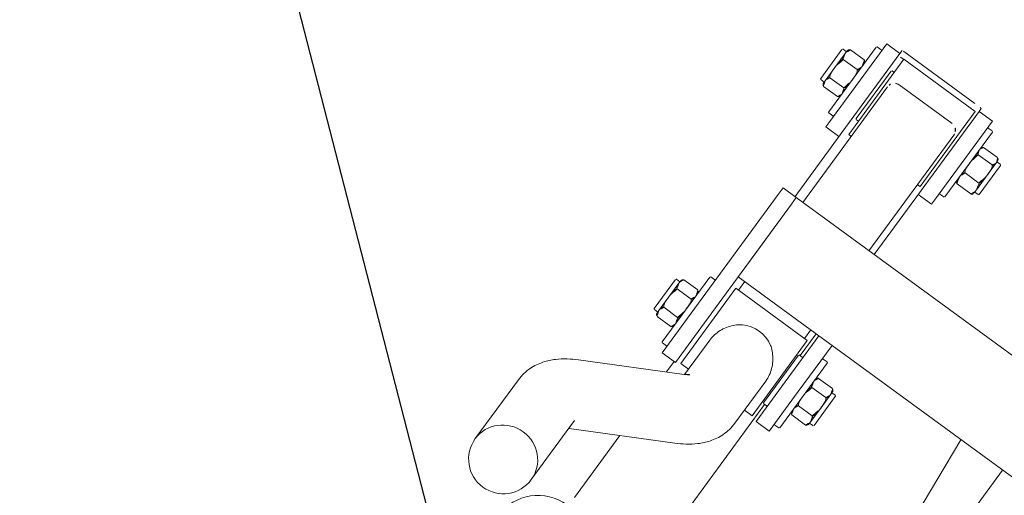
# Model space of a CAD drawing. Extents: x 5477758 to 5478338, y 5918296 to 5918502.
# Tile 29 of 138: x 5477899.483 to 5477900.086, y 5918354.789 to 5918355.08. Entities that reach past the tile are written whole.
import ezdxf

# ---------------------------------------------------------------- set-up
doc = ezdxf.new("R2010")
doc.units = 0
doc.linetypes.add('ACAD_ISO03W100', pattern=[30, 12, -18])
doc.layers.get('0').update_dxf_attribs({"linetype": 'CONTINUOUS', "lineweight": 13})
doc.layers.add('0_PROJEKTOWANE ZABAWKI', color=7, linetype='CONTINUOUS', lineweight=0)
doc.layers.add('0_WSPÓŁRZĘDNE_ODNOŚNIKI', color=6, linetype='CONTINUOUS', lineweight=15)
doc.styles.add('pktkecm$0$STANDARD', font='romans')
doc.dimstyles.new('pktkecm$0$ODNOŚNIKI', dxfattribs={"dimtxt": 17.5, "dimasz": 6, "dimexe": 7, "dimexo": 7, "dimgap": 7, "dimtad": 1, "dimtoh": 1, "dimdec": 0, "dimzin": 0, "dimdsep": 46, "dimtxsty": 'pktkecm$0$STANDARD', "dimblk": 'pktkecm$0$_Dot', "dimcen": 8, "dimdle": 7, "dimclrt": 2, "dimadec": 0, "dimazin": 0, "dimtfac": 1, "dimtdec": 0, "dimtofl": 0, "dimtmove": 0, "dimatfit": 3, "dimldrblk": 'pktkecm$0$_DotBlank', "dimfxl": 0, "dimtolj": 1, "dimtzin": 0, "dimarcsym": 0})

# ---------------------------------------------------------------- blocks, each defined once
blk = doc.blocks.new('zw$2AC3')
at = {"lineweight": 0}
for p, q in [((-162.7796500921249, -104.131016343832), (-162.7796502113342, -72.33101633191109)), ((-150.7070515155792, -91.23101624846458), (-162.7796502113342, -91.23101630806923)), ((-168.7796502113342, -111.2310163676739), (-168.7796499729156, -92.80421486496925)), ((-152.0659704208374, -93.35939744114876), (-162.7796502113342, -94.3715503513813)), ((-160.4296503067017, -102.4310164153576), (-160.4296501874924, -102.1810163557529)), ((-160.3796501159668, -102.1310164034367), (-158.1796499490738, -102.1310164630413)), ((-158.1296499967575, -102.4310164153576), (-158.1296499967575, -102.1810164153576)), ((-178.011917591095, -102.7566016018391), (-178.0119174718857, -103.8054310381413)), ((-177.7360881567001, -102.631016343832), (-177.8352909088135, -102.6310164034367)), ((-177.7852909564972, -102.6310162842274), (-177.7852909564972, -102.3810164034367)), ((-176.7719457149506, -102.631016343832), (-177.7360881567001, -102.631016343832)), ((-177.7352910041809, -102.3310163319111), (-175.5352907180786, -102.3310164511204)), ((-177.4602591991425, -102.7566016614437), (-177.4602588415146, -103.8054310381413)), ((-175.6711487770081, -102.6310162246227), (-176.7719457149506, -102.631016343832)), ((-176.0836324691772, -102.7566016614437), (-176.0836324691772, -103.8054309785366)), ((-175.435290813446, -102.631016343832), (-175.6711487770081, -102.6310162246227)), ((-175.4852910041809, -102.6310161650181), (-175.4852907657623, -102.3810164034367)), ((-175.2586644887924, -102.7566016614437), (-175.2586643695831, -103.8054310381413)), ((-160.6652908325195, -102.55660161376), (-160.6652908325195, -103.6054311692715)), ((-160.3188807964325, -102.4310163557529), (-160.4796502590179, -102.4310164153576)), ((-159.2796502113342, -102.4310164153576), (-160.3188807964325, -102.4310163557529)), ((-159.9724704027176, -102.5566016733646), (-159.9724705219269, -103.6054311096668)), ((-158.2404195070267, -102.4310164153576), (-159.2796502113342, -102.4310164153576)), ((-158.5868299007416, -102.5566015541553), (-158.586829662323, -103.6054310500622)), ((-158.0796500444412, -102.4310163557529), (-158.2404195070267, -102.4310164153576)), ((-157.8940094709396, -102.55660161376), (-157.8940095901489, -103.6054311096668)), ((-179.1352910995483, -104.2810163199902), (-179.1352910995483, -103.9810164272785)), ((-179.0852911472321, -103.9310164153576), (-174.185290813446, -103.9310163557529)), ((-174.1352910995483, -104.2810162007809), (-174.1352910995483, -103.9810164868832)), ((-161.7796499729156, -103.7810163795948), (-161.7796502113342, -104.0810162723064)), ((-161.7296502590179, -103.7310164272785), (-156.8296501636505, -103.7310164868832)), ((-156.7796500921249, -103.7810163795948), (-156.7796502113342, -104.0810163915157)), ((-179.6352907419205, -104.3310163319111), (-173.638279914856, -104.3310162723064)), ((-179.6352907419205, -104.3310163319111), (-179.6352907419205, -105.3310163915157)), ((-173.3258895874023, -104.3310163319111), (-173.638279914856, -104.3310162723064)), ((-173.3258895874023, -104.3310163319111), (-173.3253911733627, -104.3310163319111)), ((-173.3253911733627, -105.3310163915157), (-173.3253911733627, -104.3310163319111)), ((-159.2796502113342, -104.131016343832), (-162.7796500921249, -104.131016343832)), ((-162.7796500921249, -104.131016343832), (-162.7796500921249, -105.1310164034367)), ((-159.2796502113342, -104.131016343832), (-156.2796499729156, -104.131016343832)), ((-156.2796502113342, -105.1310164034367), (-156.2796499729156, -104.131016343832)), ((-162.7796502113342, -111.2310161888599), (-162.7796500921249, -105.1310164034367)), ((-162.7796500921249, -105.1310164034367), (-159.2796502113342, -105.131016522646)), ((-161.1296499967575, -105.381016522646), (-161.1296501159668, -105.1810163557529)), ((-156.2796502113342, -105.1310164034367), (-159.2796502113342, -105.131016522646)), ((-157.4296504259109, -105.3810164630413), (-157.4296499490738, -105.1810164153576)), ((-179.8757083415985, -105.8310163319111), (-179.8757083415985, -110.8310163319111)), ((-179.6352907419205, -105.3310163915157), (-179.8533947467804, -105.3310163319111)), ((-173.638279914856, -105.3310163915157), (-179.6352907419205, -105.3310163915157)), ((-179.4852910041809, -105.5310163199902), (-173.7852911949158, -105.5310164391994)), ((-179.4852908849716, -110.9310164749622), (-179.4852910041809, -105.5310163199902)), ((-168.7796502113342, -105.7310163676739), (-177.5430009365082, -105.7310163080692)), ((-173.7852908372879, -105.7310163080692), (-173.7852911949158, -105.5310164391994)), ((-173.638279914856, -105.3310163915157), (-173.4597710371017, -105.3310163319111)), ((-168.7796500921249, -105.3310163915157), (-173.4597710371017, -105.3310163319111)), ((-162.1296502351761, -105.7310163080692), (-162.7796502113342, -105.7310163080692)), ((-161.1296501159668, -105.3310163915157), (-162.7796500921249, -105.3310163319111)), ((-162.1296501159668, -105.5310165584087), (-156.4296500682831, -105.5310164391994)), ((-162.1296499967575, -110.9310164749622), (-162.1296501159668, -105.5310165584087)), ((-157.4796502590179, -105.4310162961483), (-161.0796501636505, -105.4310163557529)), ((-146.0667332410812, -105.3310161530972), (-157.4296499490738, -105.3310163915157)), ((-156.4296499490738, -106.1110165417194), (-156.4296500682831, -105.5310164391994)), ((-178.0599567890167, -106.2310163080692), (-178.0599570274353, -110.2310163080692)), ((-155.4265806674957, -106.1110163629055), (-158.6318762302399, -106.1110164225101)), ((-149.1857289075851, -114.0862796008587), (-152.2824456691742, -108.3590883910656)), ((-156.0256578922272, -110.3510163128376), (-158.6318762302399, -110.3510163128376)), ((-156.4296499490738, -110.9310164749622), (-156.4296499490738, -110.3510164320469)), ((-152.9154289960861, -116.1029443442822), (-156.0121456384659, -110.375753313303)), ((-173.7852909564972, -110.9310162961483), (-179.4852908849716, -110.9310164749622)), ((-178.4852908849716, -111.0810164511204), (-178.4852911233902, -110.9310163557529)), ((-174.8352907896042, -111.131016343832), (-178.4352910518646, -111.131016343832)), ((-168.7796502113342, -110.7310162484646), (-177.5430005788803, -110.7310164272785)), ((-174.7852910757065, -111.0810163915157), (-174.7852908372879, -110.9310164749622)), ((-173.7852909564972, -110.9310162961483), (-173.7852909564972, -110.7310163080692)), ((-168.7796502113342, -111.2310163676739), (-168.7796502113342, -112.2310163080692)), ((-168.7796502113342, -111.2310163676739), (-168.2796502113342, -111.2310164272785)), ((-168.2796502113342, -111.2310164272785), (-168.7796502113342, -111.2310163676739)), ((-159.2796502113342, -111.2310163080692), (-168.2796502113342, -111.2310164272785)), ((-168.2796502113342, -111.2310164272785), (-163.2796502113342, -111.2310164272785)), ((-162.1296501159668, -110.7310163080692), (-162.7796502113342, -110.7310162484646)), ((-156.4296499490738, -110.9310164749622), (-162.1296499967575, -110.9310164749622)), ((-159.2796502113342, -111.2310163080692), (-156.2796500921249, -111.2310163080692)), ((-156.2796502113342, -112.2310162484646), (-156.2796500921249, -111.2310163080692)), ((-179.6352907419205, -111.3310164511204), (-179.853394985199, -111.3310163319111)), ((-179.6352907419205, -111.3310164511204), (-173.638279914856, -111.3310162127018)), ((-179.6352907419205, -112.3310163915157), (-179.6352907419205, -111.3310164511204)), ((-173.459771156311, -111.3310162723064), (-173.638279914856, -111.3310162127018)), ((-173.459771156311, -111.3310162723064), (-168.7796500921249, -111.3310164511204)), ((-173.3253914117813, -111.331016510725), (-173.3253911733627, -112.3310163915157)), ((-156.2796502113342, -111.3310163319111), (-155.495630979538, -111.3310163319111)), ((-150.6755114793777, -111.3310162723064), (-145.9864041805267, -111.3310163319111)), ((-173.638279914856, -112.3310163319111), (-179.6352907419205, -112.3310163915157)), ((-179.1352909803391, -112.6810164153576), (-179.1352910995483, -112.381016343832)), ((-174.1352909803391, -112.6810164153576), (-174.1352910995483, -112.381016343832)), ((-173.638279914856, -112.3310163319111), (-173.3258895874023, -112.3310163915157)), ((-173.3253911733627, -112.3310163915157), (-173.3258895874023, -112.3310163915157)), ((-168.2796500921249, -112.2310163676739), (-168.7796502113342, -112.2310163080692)), ((-168.2796500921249, -112.2310163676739), (-159.2796502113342, -112.2310164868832)), ((-161.7796500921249, -112.5810163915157), (-161.7796502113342, -112.2810163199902)), ((-156.2796502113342, -112.2310162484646), (-159.2796502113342, -112.2310164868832)), ((-156.7796499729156, -112.5810163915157), (-156.7796502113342, -112.2810162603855)), ((-174.1852910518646, -112.7310164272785), (-179.0852911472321, -112.7310163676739)), ((-178.0199989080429, -113.9054311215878), (-178.0199990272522, -112.8566016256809)), ((-177.2836256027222, -113.9054310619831), (-177.2836256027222, -112.8566016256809)), ((-175.8989174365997, -113.9054310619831), (-175.8989174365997, -112.8566016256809)), ((-175.2505829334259, -113.9054310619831), (-175.2505830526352, -112.8566016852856)), ((-156.8296504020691, -112.631016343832), (-161.7296502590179, -112.6310161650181)), ((-160.6652908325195, -113.8054312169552), (-160.6652908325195, -112.7566016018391)), ((-159.9724704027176, -113.8054312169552), (-159.9724702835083, -112.7566017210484)), ((-158.5868299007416, -113.8054312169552), (-158.5868299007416, -112.7566016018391)), ((-157.8940094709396, -113.8054312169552), (-157.8940095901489, -112.7566016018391)), ((-177.8352907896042, -114.0310163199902), (-177.6518123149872, -114.0310163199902)), ((-177.7852911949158, -114.0310162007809), (-177.7852910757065, -114.2810164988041)), ((-177.6518123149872, -114.0310163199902), (-176.5912712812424, -114.0310162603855)), ((-176.5912712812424, -114.0310162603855), (-175.5747500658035, -114.0310163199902)), ((-175.5747500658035, -114.0310163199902), (-175.4352910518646, -114.0310162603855)), ((-175.4852910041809, -114.0310162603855), (-175.4852911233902, -114.2810164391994)), ((-160.4796500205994, -113.9310162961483), (-160.3188805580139, -113.9310162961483)), ((-160.4296503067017, -113.9310163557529), (-160.4296503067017, -114.1810164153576)), ((-158.1796499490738, -114.2310163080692), (-160.3796502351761, -114.2310164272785)), ((-160.3188805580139, -113.9310162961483), (-159.2796502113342, -113.9310164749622)), ((-159.2796502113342, -113.9310164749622), (-158.240419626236, -113.9310162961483)), ((-158.240419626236, -113.9310162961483), (-158.0796501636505, -113.9310162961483)), ((-158.1296501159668, -113.9310163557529), (-158.1296501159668, -114.1810163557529)), ((-145.3038866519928, -114.1110164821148), (-149.7712942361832, -114.1110165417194)), ((-175.5352909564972, -114.3310163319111), (-177.7352908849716, -114.3310163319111)), ((-145.3038866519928, -118.3510163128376), (-149.7712942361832, -118.3510163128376))]:
    blk.add_line(p, q, dxfattribs=at)
at = {"linetype": 'ACAD_ISO03W100', "lineweight": 0, "ltscale": 0.1}
blk.add_lwpolyline([(-43.25233459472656, -268.3472688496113, 0.4162854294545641), (107.8079483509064, -118.3510163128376), (107.8079483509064, -58.11101630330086, 0.4142135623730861), (-42.19205152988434, 91.8889836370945), (-179.8757082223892, 91.88898369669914, 0.414213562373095), (-329.8757085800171, -58.1110163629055), (-329.8757085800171, -118.3510163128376, 0.414229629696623), (-179.867479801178, -268.351016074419, -1.371421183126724e-05)], format="xyb", close=True, dxfattribs=at)
at = {"lineweight": 0}
for centre, radius, start, end in [((-160.3796503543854, -102.1810164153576), 0.04999999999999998, 90.00000027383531, 180.0000002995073), ((-158.1796500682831, -102.1810164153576), 0.04999999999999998, 2.995073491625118e-07, 90.00000027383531), ((-177.8352907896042, -102.8310164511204), 0.200000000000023, 90.00000027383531, 122.7322569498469), ((-177.7352910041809, -102.381016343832), 0.05000000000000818, 90.00000027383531, 180.0000002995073), ((-175.5352909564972, -102.3810164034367), 0.05000000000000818, 2.995073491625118e-07, 90.00000027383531), ((-175.4352910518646, -102.8310163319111), 0.2000000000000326, 57.26774427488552, 90.00000027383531), ((-160.4796501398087, -102.6310162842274), 0.1999999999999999, 90.00000027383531, 158.1564426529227), ((-158.0796500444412, -102.6310162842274), 0.1999999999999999, 21.84356142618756, 90.00000027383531), ((-179.0852910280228, -103.9810164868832), 0.05000000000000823, 90.00000027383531, 180.0000002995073), ((-177.8352909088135, -103.7310164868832), 0.2000000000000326, 237.2677442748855, 270.0000002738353), ((-175.4352910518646, -103.7310164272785), 0.200000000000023, 270.0000002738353, 302.7322569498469), ((-174.1852909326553, -103.9810164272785), 0.05000000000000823, 2.995073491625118e-07, 90.00000027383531), ((-161.7296502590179, -103.7810164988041), 0.04999999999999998, 90.00000027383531, 180.0000002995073), ((-160.4796502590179, -103.5310163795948), 0.1999999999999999, 201.8435614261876, 270.0000002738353), ((-158.0796501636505, -103.5310163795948), 0.1999999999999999, 270.0000002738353, 338.1564426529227), ((-156.8296502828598, -103.7810163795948), 0.04999999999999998, 2.995073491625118e-07, 90.00000027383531), ((-179.0852911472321, -104.2810162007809), 0.05000000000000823, 180.0000002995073, 270.0000002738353), ((-174.1852910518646, -104.2810163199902), 0.05000000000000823, 270.0000002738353, 2.995073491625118e-07), ((-161.7296502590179, -104.0810162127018), 0.04999999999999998, 180.0000002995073, 270.0000002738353), ((-156.8296504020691, -104.0810162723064), 0.04999999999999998, 270.0000002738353, 2.995073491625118e-07), ((-161.0796499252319, -105.1810162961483), 0.04999999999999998, 90.00000027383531, 180.0000002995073), ((-157.4796502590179, -105.1810164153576), 0.04999999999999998, 2.995073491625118e-07, 90.00000027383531), ((-161.0796501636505, -105.3810164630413), 0.04999999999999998, 180.0000002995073, 270.0000002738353), ((-157.4796502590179, -105.381016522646), 0.04999999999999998, 270.0000002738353, 2.995073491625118e-07), ((-178.4352909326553, -111.0810163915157), 0.0500000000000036, 180.0000002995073, 270.0000002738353), ((-174.8352911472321, -111.0810163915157), 0.0500000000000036, 270.0000002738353, 2.995073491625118e-07), ((-179.0852910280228, -112.381016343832), 0.05000000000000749, 90.00000027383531, 180.0000002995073), ((-174.1852910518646, -112.3810164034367), 0.05000000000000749, 2.995073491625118e-07, 90.00000027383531), ((-161.7296502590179, -112.2810162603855), 0.04999999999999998, 90.00000027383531, 180.0000002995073), ((-156.8296501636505, -112.2810163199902), 0.04999999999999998, 2.995073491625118e-07, 90.00000027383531), ((-179.0852911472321, -112.6810164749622), 0.05000000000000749, 180.0000002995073, 270.0000002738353), ((-177.8352907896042, -112.9310164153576), 0.2000000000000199, 90.00000027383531, 142.0911334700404), ((-175.4352910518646, -112.9310162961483), 0.2000000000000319, 37.90886809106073, 90.00000027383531), ((-174.1852909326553, -112.6810163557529), 0.05000000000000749, 270.0000002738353, 2.995073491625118e-07), ((-161.7296502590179, -112.5810162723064), 0.04999999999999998, 180.0000002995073, 270.0000002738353), ((-160.4796502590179, -112.8310163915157), 0.1999999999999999, 90.00000027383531, 158.1564426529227), ((-158.0796501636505, -112.8310163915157), 0.1999999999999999, 21.84356142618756, 90.00000027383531), ((-156.8296501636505, -112.5810163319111), 0.04999999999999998, 270.0000002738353, 2.995073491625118e-07), ((-177.8352909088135, -113.8310164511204), 0.2000000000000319, 217.9088680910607, 270.0000002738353), ((-177.7352910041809, -114.2810164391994), 0.05000000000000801, 180.0000002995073, 270.0000002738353), ((-175.5352913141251, -114.2810164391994), 0.05000000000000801, 270.0000002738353, 2.995073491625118e-07), ((-175.4352910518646, -113.8310162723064), 0.2000000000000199, 270.0000002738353, 322.0911334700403), ((-160.4796502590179, -113.7310161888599), 0.1999999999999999, 201.8435614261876, 270.0000002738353), ((-160.3796501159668, -114.1810163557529), 0.04999999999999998, 180.0000002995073, 270.0000002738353), ((-158.1796499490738, -114.1810164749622), 0.04999999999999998, 270.0000002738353, 2.995073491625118e-07), ((-158.0796501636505, -113.7310164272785), 0.1999999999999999, 270.0000002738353, 338.1564426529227), ((-145.3038865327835, -116.2310164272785), 2.120000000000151, 270.0000002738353, 90.00000027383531)]:
    blk.add_arc(centre, radius, start, end, dxfattribs=at)
for centre, major_axis, ratio, start_param, end_param in [((-179.8533946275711, -105.8310163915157), (2.775557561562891e-17, 0.4999999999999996), 0.044627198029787, 2.984789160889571e-10, 1.570796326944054), ((-179.4537932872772, -105.8310163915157), (0, 0.4999999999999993), 0.04462719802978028, 2.978214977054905e-10, 0.9272952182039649), ((-179.4537932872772, -105.8310163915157), (-6.661338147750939e-15, 0.5000000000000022), 0.04462719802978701, 0, 0.9272952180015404), ((-177.5725898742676, -106.2310163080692), (6.979972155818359e-13, -0.5000000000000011), 0.9747336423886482, 3.553109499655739, 4.712388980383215), ((-158.7771362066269, -108.2310163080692), (2.963629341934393e-12, -2.119999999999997), 0.9747336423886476, 4.183181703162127, 5.241596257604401), ((-177.5725897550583, -110.2310165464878), (3.885780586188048e-16, -0.4999999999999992), 0.9747336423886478, 4.712388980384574, 5.87166846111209), ((-179.8533946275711, -110.8310163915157), (-2.775557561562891e-17, -0.4999999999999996), 0.04462719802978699, 4.712388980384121, 6.283185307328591), ((-179.4537934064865, -110.8310163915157), (6.63358257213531e-15, -0.4999999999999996), 0.04462719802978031, 4.913746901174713, 6.283185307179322), ((-179.4537934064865, -110.8310163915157), (-5.551115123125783e-17, -0.4999999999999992), 0.04462719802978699, 4.913746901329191, 6.283185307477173), ((-142.3533333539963, -111.4310164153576), (1.287858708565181e-14, -2.999999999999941), 0.9990037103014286, 4.712388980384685, 6.283185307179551), ((-145.3038865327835, -116.2310164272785), (-3.75921516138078e-13, 2.12), 0.9747336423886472, 1.121040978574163e-13, 3.141592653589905), ((-145.3038865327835, -116.2310164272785), (-1.150191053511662e-13, -2.119999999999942), 0.9747336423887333, 3.141592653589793, 6.283185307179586)]:
    blk.add_ellipse(centre, major_axis=major_axis, ratio=ratio, start_param=start_param, end_param=end_param, dxfattribs=at)
for points, knots in [([(-177.7360881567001, -102.631016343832), (-177.7708120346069, -102.631016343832), (-177.8089444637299, -102.6301117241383), (-177.8844796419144, -102.6369933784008), (-177.9218802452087, -102.6450062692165), (-177.9695953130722, -102.6824550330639), (-177.9863646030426, -102.7009832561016), (-178.003142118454, -102.7331123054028), (-178.0079777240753, -102.7442580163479), (-178.011917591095, -102.7566016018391)], [0, 0, 0, 0, 0.2616564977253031, 0.2616564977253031, 0.5233129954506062, 0.5233129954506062, 0.6383502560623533, 0.6383502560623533, 0.6822910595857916, 0.6822910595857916, 0.6822910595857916, 0.6822910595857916]), ([(-177.4602591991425, -102.7566016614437), (-177.464198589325, -102.7442580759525), (-177.4690344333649, -102.7331123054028), (-177.4858119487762, -102.700983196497), (-177.5025811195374, -102.6824549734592), (-177.5502965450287, -102.6450062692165), (-177.5876967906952, -102.6369932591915), (-177.6632323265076, -102.6301116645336), (-177.701364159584, -102.6310162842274), (-177.7360881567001, -102.631016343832)], [-0.6822910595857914, -0.6822910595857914, -0.6822910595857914, -0.6822910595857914, -0.6383502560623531, -0.6383502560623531, -0.5233129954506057, -0.5233129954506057, -0.2616564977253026, -0.2616564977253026, 0, 0, 0, 0]), ([(-176.7719457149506, -102.631016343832), (-176.8585970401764, -102.6310162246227), (-176.9537529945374, -102.6301117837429), (-177.1422466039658, -102.6369933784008), (-177.2355765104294, -102.6450062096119), (-177.3546471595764, -102.6824550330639), (-177.3964929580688, -102.700983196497), (-177.4383605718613, -102.7331123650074), (-177.4504271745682, -102.7442581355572), (-177.4602591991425, -102.7566016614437)], [0, 0, 0, 0, 0.2616564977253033, 0.2616564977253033, 0.5233129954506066, 0.5233129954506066, 0.6383502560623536, 0.6383502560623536, 0.6822910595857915, 0.6822910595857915, 0.6822910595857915, 0.6822910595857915]), ([(-176.0836324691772, -102.7566016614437), (-176.0934641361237, -102.7442581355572), (-176.1055306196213, -102.7331123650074), (-176.147398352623, -102.7009832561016), (-176.1892442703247, -102.6824549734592), (-176.3083148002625, -102.6450063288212), (-176.4016445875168, -102.6369933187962), (-176.5901383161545, -102.6301118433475), (-176.6852943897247, -102.6310162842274), (-176.7719457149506, -102.631016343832)], [-0.6822910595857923, -0.6822910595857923, -0.6822910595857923, -0.6822910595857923, -0.6383502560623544, -0.6383502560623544, -0.523312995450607, -0.523312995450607, -0.2616564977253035, -0.2616564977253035, 0, 0, 0, 0]), ([(-175.6711487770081, -102.6310162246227), (-175.7230758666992, -102.6310162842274), (-175.7800996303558, -102.6301116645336), (-175.8930580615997, -102.6369933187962), (-175.9489877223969, -102.6450062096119), (-176.0203425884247, -102.6824549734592), (-176.0454195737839, -102.7009833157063), (-176.070509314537, -102.7331123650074), (-176.0777406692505, -102.7442581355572), (-176.0836324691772, -102.7566016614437)], [0, 0, 0, 0, 0.261656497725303, 0.261656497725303, 0.523312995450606, 0.523312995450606, 0.6383502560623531, 0.6383502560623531, 0.6822910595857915, 0.6822910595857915, 0.6822910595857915, 0.6822910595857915]), ([(-175.2586644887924, -102.7566016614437), (-175.2645560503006, -102.7442581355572), (-175.2717871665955, -102.7331123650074), (-175.2968773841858, -102.7009830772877), (-175.3219542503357, -102.6824550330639), (-175.3933093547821, -102.6450061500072), (-175.4492390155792, -102.6369934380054), (-175.5621972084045, -102.6301117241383), (-175.6192209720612, -102.6310162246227), (-175.6711487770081, -102.6310162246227)], [-0.6822910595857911, -0.6822910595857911, -0.6822910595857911, -0.6822910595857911, -0.6383502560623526, -0.6383502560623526, -0.5233129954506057, -0.5233129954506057, -0.2616564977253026, -0.2616564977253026, 0, 0, 0, 0]), ([(-175.3271450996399, -102.6627449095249), (-175.3232305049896, -102.6652787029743), (-175.3193662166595, -102.6680299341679), (-175.3009866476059, -102.6824549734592), (-175.2842175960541, -102.700983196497), (-175.2674398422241, -102.7331123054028), (-175.2626042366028, -102.7442580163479), (-175.2586644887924, -102.7566016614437)], [0.4932496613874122, 0.4932496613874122, 0.4932496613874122, 0.4932496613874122, 0.523312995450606, 0.523312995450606, 0.6383502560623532, 0.6383502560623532, 0.6822910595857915, 0.6822910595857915, 0.6822910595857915, 0.6822910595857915]), ([(-160.3188807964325, -102.4310163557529), (-160.3624902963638, -102.4310164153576), (-160.41037940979, -102.4301117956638), (-160.5052435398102, -102.4369932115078), (-160.5522141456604, -102.4450062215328), (-160.6121391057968, -102.4824551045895), (-160.6331993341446, -102.5009832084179), (-160.6542701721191, -102.5331124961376), (-160.6603426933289, -102.5442580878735), (-160.6652908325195, -102.55660161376)], [0, 0, 0, 0, 0.261656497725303, 0.261656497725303, 0.523312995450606, 0.523312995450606, 0.6383502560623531, 0.6383502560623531, 0.6822910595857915, 0.6822910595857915, 0.6822910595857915, 0.6822910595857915]), ([(-159.9724704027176, -102.5566016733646), (-159.9774183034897, -102.5442580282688), (-159.9834914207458, -102.533112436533), (-160.0045623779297, -102.5009831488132), (-160.0256221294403, -102.4824549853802), (-160.0855470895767, -102.4450062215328), (-160.1325178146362, -102.4369933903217), (-160.2273818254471, -102.4301117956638), (-160.2752714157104, -102.4310164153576), (-160.3188807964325, -102.4310163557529)], [-0.6822910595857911, -0.6822910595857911, -0.6822910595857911, -0.6822910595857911, -0.6383502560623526, -0.6383502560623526, -0.5233129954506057, -0.5233129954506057, -0.2616564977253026, -0.2616564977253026, 0, 0, 0, 0]), ([(-159.2796502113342, -102.4310164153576), (-159.3668692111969, -102.4310164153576), (-159.4626477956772, -102.4301119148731), (-159.6523758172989, -102.4369932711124), (-159.7463171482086, -102.4450062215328), (-159.8661673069, -102.4824551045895), (-159.9082869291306, -102.5009831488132), (-159.9504287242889, -102.5331124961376), (-159.9625744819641, -102.5442581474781), (-159.9724704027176, -102.5566016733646)], [0, 0, 0, 0, 0.261656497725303, 0.261656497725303, 0.523312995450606, 0.523312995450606, 0.6383502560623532, 0.6383502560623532, 0.6822910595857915, 0.6822910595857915, 0.6822910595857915, 0.6822910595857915]), ([(-158.5868299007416, -102.5566015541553), (-158.5967259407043, -102.5442581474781), (-158.6088715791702, -102.5331124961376), (-158.6510132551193, -102.5009832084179), (-158.693133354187, -102.4824550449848), (-158.8129833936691, -102.4450062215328), (-158.9069244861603, -102.4369932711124), (-159.0966523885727, -102.4301118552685), (-159.1924313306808, -102.4310163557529), (-159.2796502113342, -102.4310164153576)], [-0.6822910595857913, -0.6822910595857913, -0.6822910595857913, -0.6822910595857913, -0.6383502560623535, -0.6383502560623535, -0.5233129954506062, -0.5233129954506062, -0.2616564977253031, -0.2616564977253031, 0, 0, 0, 0]), ([(-158.2404195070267, -102.4310164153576), (-158.2840291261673, -102.4310164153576), (-158.3319187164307, -102.4301117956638), (-158.4267823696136, -102.4369931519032), (-158.4737533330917, -102.4450062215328), (-158.5336780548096, -102.4824549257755), (-158.5547380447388, -102.5009830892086), (-158.5758088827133, -102.533112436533), (-158.5818818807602, -102.5442580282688), (-158.5868299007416, -102.5566015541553)], [0, 0, 0, 0, 0.2616564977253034, 0.2616564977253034, 0.5233129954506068, 0.5233129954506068, 0.638350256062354, 0.638350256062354, 0.6822910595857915, 0.6822910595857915, 0.6822910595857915, 0.6822910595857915]), ([(-157.8940094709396, -102.55660161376), (-157.8989573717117, -102.5442580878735), (-157.9050304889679, -102.5331125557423), (-157.9261012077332, -102.5009832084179), (-157.9471611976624, -102.4824549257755), (-158.0070861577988, -102.4450062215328), (-158.0540568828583, -102.4369933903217), (-158.1489206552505, -102.4301118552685), (-158.1968103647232, -102.4310164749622), (-158.2404195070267, -102.4310164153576)], [-0.6822910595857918, -0.6822910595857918, -0.6822910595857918, -0.6822910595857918, -0.6383502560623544, -0.6383502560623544, -0.523312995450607, -0.523312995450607, -0.2616564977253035, -0.2616564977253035, 0, 0, 0, 0]), ([(-178.0119174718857, -103.8054310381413), (-178.0079777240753, -103.8177748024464), (-178.0031419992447, -103.8289204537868), (-177.9863641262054, -103.8610495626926), (-177.9695954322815, -103.8795776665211), (-177.921880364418, -103.9170264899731), (-177.8844796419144, -103.9250394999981), (-177.8089444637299, -103.9319209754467), (-177.7708122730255, -103.9310164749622), (-177.7360881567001, -103.9310164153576)], [0.8363253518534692, 0.8363253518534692, 0.8363253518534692, 0.8363253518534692, 0.8802661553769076, 0.8802661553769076, 0.9953034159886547, 0.9953034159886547, 1.256959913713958, 1.256959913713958, 1.518616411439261, 1.518616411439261, 1.518616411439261, 1.518616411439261]), ([(-177.7360881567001, -103.9310164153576), (-177.701364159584, -103.9310163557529), (-177.6632323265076, -103.9319209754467), (-177.5876965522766, -103.9250394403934), (-177.5502963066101, -103.9170265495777), (-177.5025811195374, -103.8795777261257), (-177.4858119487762, -103.861049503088), (-177.4690343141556, -103.8289204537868), (-177.4641988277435, -103.8177747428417), (-177.4602588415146, -103.8054310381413)], [1.518616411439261, 1.518616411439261, 1.518616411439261, 1.518616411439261, 1.780272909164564, 1.780272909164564, 2.041929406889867, 2.041929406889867, 2.156966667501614, 2.156966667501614, 2.200907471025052, 2.200907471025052, 2.200907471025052, 2.200907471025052]), ([(-177.4602588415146, -103.8054310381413), (-177.4504271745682, -103.8177747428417), (-177.4383605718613, -103.8289204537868), (-177.3964928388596, -103.8610495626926), (-177.3546471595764, -103.8795776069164), (-177.2355766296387, -103.9170264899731), (-177.1422466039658, -103.9250394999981), (-176.9537528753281, -103.9319209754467), (-176.858597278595, -103.9310164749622), (-176.771945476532, -103.9310163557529)], [0.8363253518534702, 0.8363253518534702, 0.8363253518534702, 0.8363253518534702, 0.8802661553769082, 0.8802661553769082, 0.9953034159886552, 0.9953034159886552, 1.256959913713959, 1.256959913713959, 1.518616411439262, 1.518616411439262, 1.518616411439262, 1.518616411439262]), ([(-176.771945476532, -103.9310163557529), (-176.6852943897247, -103.9310164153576), (-176.5901383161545, -103.9319209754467), (-176.4016447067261, -103.9250394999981), (-176.3083148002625, -103.9170265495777), (-176.1892440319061, -103.8795776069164), (-176.147398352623, -103.8610496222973), (-176.1055307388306, -103.8289203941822), (-176.0934638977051, -103.8177746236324), (-176.0836324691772, -103.8054309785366)], [1.518616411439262, 1.518616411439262, 1.518616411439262, 1.518616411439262, 1.780272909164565, 1.780272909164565, 2.041929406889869, 2.041929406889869, 2.156966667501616, 2.156966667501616, 2.200907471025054, 2.200907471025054, 2.200907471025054, 2.200907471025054]), ([(-176.0836324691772, -103.8054309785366), (-176.0777406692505, -103.8177746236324), (-176.0705094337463, -103.8289203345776), (-176.0454193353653, -103.8610496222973), (-176.0203425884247, -103.8795776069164), (-175.948987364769, -103.9170266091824), (-175.8930580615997, -103.9250394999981), (-175.7800996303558, -103.9319209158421), (-175.7230758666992, -103.9310162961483), (-175.6711484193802, -103.9310164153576)], [0.8363253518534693, 0.8363253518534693, 0.8363253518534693, 0.8363253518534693, 0.8802661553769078, 0.8802661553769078, 0.9953034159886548, 0.9953034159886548, 1.256959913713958, 1.256959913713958, 1.518616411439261, 1.518616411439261, 1.518616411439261, 1.518616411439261]), ([(-175.6711484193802, -103.9310164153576), (-175.6192209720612, -103.9310163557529), (-175.5621972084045, -103.9319208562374), (-175.4492390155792, -103.9250395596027), (-175.3933093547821, -103.9170265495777), (-175.3219541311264, -103.8795777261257), (-175.2968773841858, -103.8610495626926), (-175.271787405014, -103.8289204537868), (-175.2645560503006, -103.8177748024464), (-175.2586643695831, -103.8054310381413)], [1.518616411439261, 1.518616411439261, 1.518616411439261, 1.518616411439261, 1.780272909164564, 1.780272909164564, 2.041929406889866, 2.041929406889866, 2.156966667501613, 2.156966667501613, 2.200907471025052, 2.200907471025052, 2.200907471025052, 2.200907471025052]), ([(-175.2586643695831, -103.8054310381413), (-175.2626042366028, -103.8177747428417), (-175.2674398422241, -103.8289204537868), (-175.2842175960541, -103.8610496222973), (-175.3009865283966, -103.8795776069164), (-175.3193660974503, -103.894002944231), (-175.3232305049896, -103.896753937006), (-175.3271448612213, -103.89928779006)], [0.8363253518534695, 0.8363253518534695, 0.8363253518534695, 0.8363253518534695, 0.8802661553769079, 0.8802661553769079, 0.995303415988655, 0.995303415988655, 1.025366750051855, 1.025366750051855, 1.025366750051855, 1.025366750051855]), ([(-160.6652908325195, -103.6054311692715), (-160.6603426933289, -103.6177747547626), (-160.6542698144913, -103.6289204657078), (-160.6331988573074, -103.6610496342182), (-160.6121392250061, -103.6795777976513), (-160.5522141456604, -103.7170265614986), (-160.5052435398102, -103.7250394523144), (-160.4103796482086, -103.731920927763), (-160.362489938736, -103.7310164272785), (-160.3188807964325, -103.7310164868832)], [0.8363253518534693, 0.8363253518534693, 0.8363253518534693, 0.8363253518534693, 0.8802661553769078, 0.8802661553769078, 0.9953034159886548, 0.9953034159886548, 1.256959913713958, 1.256959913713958, 1.518616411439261, 1.518616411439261, 1.518616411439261, 1.518616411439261]), ([(-160.3188807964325, -103.7310164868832), (-160.2752710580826, -103.7310164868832), (-160.2273819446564, -103.7319209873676), (-160.1325175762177, -103.7250394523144), (-160.0855470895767, -103.7170266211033), (-160.025622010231, -103.6795777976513), (-160.0045623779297, -103.6610497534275), (-159.9834914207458, -103.6289203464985), (-159.9774186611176, -103.617774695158), (-159.9724705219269, -103.6054311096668)], [1.518616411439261, 1.518616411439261, 1.518616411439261, 1.518616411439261, 1.780272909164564, 1.780272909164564, 2.041929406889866, 2.041929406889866, 2.156966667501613, 2.156966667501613, 2.200907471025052, 2.200907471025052, 2.200907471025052, 2.200907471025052]), ([(-159.9724705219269, -103.6054311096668), (-159.9625743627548, -103.6177748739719), (-159.9504286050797, -103.6289204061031), (-159.9082865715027, -103.6610496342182), (-159.8661670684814, -103.6795778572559), (-159.7463170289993, -103.7170264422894), (-159.6523758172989, -103.7250393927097), (-159.4626479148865, -103.7319210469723), (-159.366868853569, -103.7310164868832), (-159.2796502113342, -103.7310163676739)], [0.8363253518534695, 0.8363253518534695, 0.8363253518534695, 0.8363253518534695, 0.8802661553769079, 0.8802661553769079, 0.995303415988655, 0.995303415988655, 1.256959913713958, 1.256959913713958, 1.518616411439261, 1.518616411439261, 1.518616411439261, 1.518616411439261]), ([(-159.2796502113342, -103.7310163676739), (-159.1924313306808, -103.7310163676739), (-159.096652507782, -103.731920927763), (-158.9069244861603, -103.7250393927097), (-158.8129833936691, -103.7170265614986), (-158.693133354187, -103.6795777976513), (-158.6510134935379, -103.6610496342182), (-158.6088714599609, -103.6289202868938), (-158.5967258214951, -103.6177748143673), (-158.586829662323, -103.6054310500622)], [1.518616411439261, 1.518616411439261, 1.518616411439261, 1.518616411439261, 1.780272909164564, 1.780272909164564, 2.041929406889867, 2.041929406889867, 2.156966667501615, 2.156966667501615, 2.200907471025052, 2.200907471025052, 2.200907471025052, 2.200907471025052]), ([(-158.586829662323, -103.6054310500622), (-158.5818817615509, -103.6177747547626), (-158.5758090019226, -103.6289204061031), (-158.5547380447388, -103.6610496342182), (-158.5336780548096, -103.6795777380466), (-158.4737530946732, -103.7170264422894), (-158.4267826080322, -103.7250394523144), (-158.3319185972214, -103.7319210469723), (-158.2840292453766, -103.7310164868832), (-158.2404198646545, -103.7310164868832)], [0.8363253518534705, 0.8363253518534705, 0.8363253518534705, 0.8363253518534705, 0.8802661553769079, 0.8802661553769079, 0.9953034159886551, 0.9953034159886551, 1.256959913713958, 1.256959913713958, 1.518616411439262, 1.518616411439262, 1.518616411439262, 1.518616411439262]), ([(-158.2404198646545, -103.7310164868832), (-158.1968101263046, -103.7310164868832), (-158.1489206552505, -103.7319209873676), (-158.0540566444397, -103.7250394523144), (-158.0070861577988, -103.7170266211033), (-157.9471610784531, -103.6795777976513), (-157.9261014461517, -103.6610495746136), (-157.9050303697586, -103.6289204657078), (-157.8989577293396, -103.617774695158), (-157.8940095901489, -103.6054311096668)], [1.518616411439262, 1.518616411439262, 1.518616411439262, 1.518616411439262, 1.780272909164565, 1.780272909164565, 2.041929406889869, 2.041929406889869, 2.156966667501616, 2.156966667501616, 2.200907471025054, 2.200907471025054, 2.200907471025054, 2.200907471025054]), ([(-158.6318762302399, -106.1110164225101), (-158.7673588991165, -106.1110164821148), (-158.9080740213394, -106.1249053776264), (-159.1892863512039, -106.1814034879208), (-159.3297872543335, -106.2239884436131), (-159.6004399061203, -106.3341498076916), (-159.7308837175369, -106.4018184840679), (-159.9736740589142, -106.5555205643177), (-160.08602643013, -106.6415607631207), (-160.2884759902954, -106.8240106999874), (-160.3859488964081, -106.9275827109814), (-160.5039287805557, -107.0794766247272), (-160.5330802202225, -107.1196054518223), (-160.5608986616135, -107.1607360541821)], [3.366723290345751, 3.366723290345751, 3.366723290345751, 3.366723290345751, 3.783708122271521, 3.783708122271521, 4.20069295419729, 4.20069295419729, 4.61767778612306, 4.61767778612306, 5.034662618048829, 5.034662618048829, 5.459358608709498, 5.459358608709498, 5.606182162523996, 5.606182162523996, 5.606182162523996, 5.606182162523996]), ([(-152.2824456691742, -108.3590883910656), (-152.3945457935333, -108.1517661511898), (-152.5147416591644, -107.9519985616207), (-152.7813522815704, -107.5651752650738), (-152.9276751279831, -107.377884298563), (-153.2642152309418, -107.0170714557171), (-153.4547526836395, -106.8429508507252), (-153.9041223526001, -106.5250950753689), (-154.1646754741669, -106.3812572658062), (-154.757993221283, -106.1727128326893), (-155.091197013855, -106.1110164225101), (-155.4265806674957, -106.1110163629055)], [5.891428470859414, 5.891428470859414, 5.891428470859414, 5.891428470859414, 5.969779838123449, 5.969779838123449, 6.048131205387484, 6.048131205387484, 6.126482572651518, 6.126482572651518, 6.204833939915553, 6.204833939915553, 6.283185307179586, 6.283185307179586, 6.283185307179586, 6.283185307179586]), ([(-160.5608986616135, -109.3012967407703), (-160.5330803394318, -109.3424273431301), (-160.5039291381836, -109.3825561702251), (-160.3859486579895, -109.5344500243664), (-160.2884759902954, -109.6380219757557), (-160.08602643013, -109.8204719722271), (-159.9736739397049, -109.9065122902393), (-159.7308838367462, -110.0602143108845), (-159.6004399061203, -110.1278829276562), (-159.3297871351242, -110.238044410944), (-159.1892863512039, -110.2806293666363), (-158.9080740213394, -110.3371275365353), (-158.7673590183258, -110.3510164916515), (-158.6318762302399, -110.3510163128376)], [7.860710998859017, 7.860710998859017, 7.860710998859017, 7.860710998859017, 8.00753455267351, 8.00753455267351, 8.432230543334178, 8.432230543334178, 8.849215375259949, 8.849215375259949, 9.266200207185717, 9.266200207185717, 9.683185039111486, 9.683185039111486, 10.10016987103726, 10.10016987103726, 10.10016987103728, 10.10016987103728]), ([(-177.7675365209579, -110.6892738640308), (-177.7642189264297, -110.6905480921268), (-177.7608890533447, -110.6917945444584), (-177.6880729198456, -110.7183442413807), (-177.6134169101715, -110.7310163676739), (-177.5430005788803, -110.7310164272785)], [0.6175649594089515, 0.6175649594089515, 0.6175649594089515, 0.6175649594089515, 0.6282620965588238, 0.6282620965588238, 0.8506864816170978, 0.8506864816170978, 0.8506864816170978, 0.8506864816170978]), ([(-156.0121456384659, -110.375753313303), (-156.0618005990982, -110.2839198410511), (-156.1059782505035, -110.2129158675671), (-156.1723448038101, -110.116624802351), (-156.1946254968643, -110.0915731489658), (-156.1966453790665, -110.0894075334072), (-156.1966723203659, -110.0893789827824), (-156.1966904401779, -110.0893600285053)], [5.891428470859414, 5.891428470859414, 5.891428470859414, 5.891428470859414, 5.969779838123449, 5.969779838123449, 6.048131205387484, 6.048131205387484, 6.051735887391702, 6.051735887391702, 6.051735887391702, 6.051735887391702]), ([(-177.6518123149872, -112.7310163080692), (-177.6981629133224, -112.7310163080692), (-177.7490628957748, -112.7301118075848), (-177.8498904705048, -112.7369934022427), (-177.8998137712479, -112.7450060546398), (-177.9635062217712, -112.7824550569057), (-177.985889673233, -112.8009830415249), (-178.0082855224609, -112.8331124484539), (-178.0147398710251, -112.8442579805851), (-178.0199990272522, -112.8566016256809)], [1.518616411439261, 1.518616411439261, 1.518616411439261, 1.518616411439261, 1.780272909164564, 1.780272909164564, 2.041929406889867, 2.041929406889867, 2.156966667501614, 2.156966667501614, 2.200907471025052, 2.200907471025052, 2.200907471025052, 2.200907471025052]), ([(-178.0199990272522, -112.8566016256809), (-178.015368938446, -112.8442579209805), (-178.0096859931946, -112.8331123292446), (-178.0007898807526, -112.8186164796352), (-177.9970257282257, -112.8132764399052), (-177.9930582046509, -112.808245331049)], [0.8363253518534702, 0.8363253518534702, 0.8363253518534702, 0.8363253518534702, 0.8802661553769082, 0.8802661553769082, 0.9080517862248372, 0.9080517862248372, 0.9080517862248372, 0.9080517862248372]), ([(-177.2836256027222, -112.8566016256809), (-177.28888463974, -112.8442579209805), (-177.2953389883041, -112.8331125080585), (-177.3177344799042, -112.8009831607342), (-177.3401182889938, -112.7824550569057), (-177.4038107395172, -112.7450061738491), (-177.453733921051, -112.736993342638), (-177.5545612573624, -112.7301117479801), (-177.6054612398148, -112.7310163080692), (-177.6518123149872, -112.7310163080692)], [0.8363253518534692, 0.8363253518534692, 0.8363253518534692, 0.8363253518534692, 0.8802661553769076, 0.8802661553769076, 0.9953034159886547, 0.9953034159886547, 1.256959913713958, 1.256959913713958, 1.518616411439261, 1.518616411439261, 1.518616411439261, 1.518616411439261]), ([(-176.5912716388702, -112.7310163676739), (-176.6784315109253, -112.7310163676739), (-176.7741457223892, -112.7301118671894), (-176.9637464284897, -112.7369934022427), (-177.0576241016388, -112.7450062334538), (-177.1773936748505, -112.7824549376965), (-177.2194850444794, -112.8009830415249), (-177.2615984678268, -112.8331123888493), (-177.273736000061, -112.8442580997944), (-177.2836256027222, -112.8566016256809)], [1.518616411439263, 1.518616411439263, 1.518616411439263, 1.518616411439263, 1.780272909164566, 1.780272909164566, 2.041929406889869, 2.041929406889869, 2.156966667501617, 2.156966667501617, 2.200907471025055, 2.200907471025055, 2.200907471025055, 2.200907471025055]), ([(-175.8989174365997, -112.8566016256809), (-175.908806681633, -112.8442580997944), (-175.9209440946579, -112.8331124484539), (-175.9630576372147, -112.8009831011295), (-176.0051493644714, -112.7824550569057), (-176.1249185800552, -112.745006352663), (-176.2187967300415, -112.7369934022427), (-176.4083969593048, -112.7301116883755), (-176.5041111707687, -112.7310163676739), (-176.5912716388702, -112.7310163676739)], [0.8363253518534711, 0.8363253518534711, 0.8363253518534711, 0.8363253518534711, 0.8802661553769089, 0.8802661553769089, 0.9953034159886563, 0.9953034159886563, 1.25695991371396, 1.25695991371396, 1.518616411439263, 1.518616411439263, 1.518616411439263, 1.518616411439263]), ([(-175.5747501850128, -112.7310163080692), (-175.6155595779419, -112.7310163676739), (-175.6603738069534, -112.7301118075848), (-175.7491466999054, -112.736993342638), (-175.7931011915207, -112.745006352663), (-175.8491784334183, -112.7824550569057), (-175.8688862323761, -112.8009831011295), (-175.8886040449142, -112.8331124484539), (-175.8942868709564, -112.8442580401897), (-175.8989174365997, -112.8566016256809)], [1.518616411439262, 1.518616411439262, 1.518616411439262, 1.518616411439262, 1.780272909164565, 1.780272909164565, 2.041929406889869, 2.041929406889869, 2.156966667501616, 2.156966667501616, 2.200907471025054, 2.200907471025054, 2.200907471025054, 2.200907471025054]), ([(-175.2505830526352, -112.8566016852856), (-175.2552132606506, -112.8442579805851), (-175.2608959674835, -112.8331123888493), (-175.2806142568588, -112.8009831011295), (-175.3003218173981, -112.7824549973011), (-175.3563990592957, -112.7450061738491), (-175.4003536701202, -112.7369934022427), (-175.4891264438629, -112.7301117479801), (-175.5339407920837, -112.7310162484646), (-175.5747501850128, -112.7310163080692)], [0.8363253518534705, 0.8363253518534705, 0.8363253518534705, 0.8363253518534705, 0.8802661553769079, 0.8802661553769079, 0.9953034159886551, 0.9953034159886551, 1.256959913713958, 1.256959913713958, 1.518616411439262, 1.518616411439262, 1.518616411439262, 1.518616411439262]), ([(-160.3188804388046, -112.631016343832), (-160.3624902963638, -112.6310161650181), (-160.41037940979, -112.6301117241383), (-160.5052435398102, -112.6369933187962), (-160.5522141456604, -112.6450062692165), (-160.6121392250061, -112.6824550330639), (-160.6331989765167, -112.7009830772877), (-160.6542699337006, -112.7331123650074), (-160.6603426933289, -112.7442579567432), (-160.6652908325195, -112.7566016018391)], [1.518616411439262, 1.518616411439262, 1.518616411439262, 1.518616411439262, 1.780272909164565, 1.780272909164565, 2.041929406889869, 2.041929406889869, 2.156966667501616, 2.156966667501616, 2.200907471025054, 2.200907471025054, 2.200907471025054, 2.200907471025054]), ([(-159.9724702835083, -112.7566017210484), (-159.977418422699, -112.7442578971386), (-159.9834913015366, -112.733112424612), (-160.0045623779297, -112.700983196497), (-160.025622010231, -112.6824550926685), (-160.0855470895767, -112.6450062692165), (-160.1325175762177, -112.6369934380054), (-160.2273819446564, -112.6301117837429), (-160.2752710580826, -112.631016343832), (-160.3188804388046, -112.631016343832)], [0.8363253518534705, 0.8363253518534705, 0.8363253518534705, 0.8363253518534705, 0.8802661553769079, 0.8802661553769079, 0.9953034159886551, 0.9953034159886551, 1.256959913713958, 1.256959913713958, 1.518616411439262, 1.518616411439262, 1.518616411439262, 1.518616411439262]), ([(-159.2796502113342, -112.6310162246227), (-159.3668689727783, -112.6310162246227), (-159.4626476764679, -112.6301117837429), (-159.6523761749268, -112.6369931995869), (-159.74631690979, -112.6450062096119), (-159.8661670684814, -112.6824549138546), (-159.908286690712, -112.7009831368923), (-159.9504286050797, -112.7331123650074), (-159.9625742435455, -112.7442578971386), (-159.9724702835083, -112.7566017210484)], [1.518616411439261, 1.518616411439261, 1.518616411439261, 1.518616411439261, 1.780272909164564, 1.780272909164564, 2.041929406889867, 2.041929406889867, 2.156966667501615, 2.156966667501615, 2.200907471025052, 2.200907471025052, 2.200907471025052, 2.200907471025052]), ([(-158.5868299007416, -112.7566016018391), (-158.5967259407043, -112.7442579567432), (-158.6088716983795, -112.733112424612), (-158.6510134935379, -112.7009831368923), (-158.6931332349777, -112.6824550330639), (-158.8129832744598, -112.6450062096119), (-158.9069244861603, -112.6369934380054), (-159.096652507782, -112.6301117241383), (-159.1924312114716, -112.631016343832), (-159.2796502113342, -112.6310162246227)], [0.8363253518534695, 0.8363253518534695, 0.8363253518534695, 0.8363253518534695, 0.8802661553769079, 0.8802661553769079, 0.995303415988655, 0.995303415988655, 1.256959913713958, 1.256959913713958, 1.518616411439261, 1.518616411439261, 1.518616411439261, 1.518616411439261]), ([(-158.2404195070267, -112.6310162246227), (-158.2840292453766, -112.6310162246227), (-158.3319184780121, -112.6301117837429), (-158.4267826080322, -112.6369933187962), (-158.4737530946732, -112.6450061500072), (-158.5336782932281, -112.6824550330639), (-158.5547380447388, -112.7009830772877), (-158.5758090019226, -112.7331123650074), (-158.5818817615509, -112.744257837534), (-158.5868299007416, -112.7566016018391)], [1.518616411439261, 1.518616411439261, 1.518616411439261, 1.518616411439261, 1.780272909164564, 1.780272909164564, 2.041929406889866, 2.041929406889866, 2.156966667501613, 2.156966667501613, 2.200907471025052, 2.200907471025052, 2.200907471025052, 2.200907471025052]), ([(-157.8940095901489, -112.7566016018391), (-157.8989577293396, -112.7442579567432), (-157.9050303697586, -112.733112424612), (-157.9261014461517, -112.7009830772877), (-157.9471610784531, -112.6824550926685), (-158.0070860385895, -112.6450062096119), (-158.054056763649, -112.6369933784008), (-158.1489206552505, -112.6301117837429), (-158.1968101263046, -112.631016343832), (-158.2404195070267, -112.6310162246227)], [0.8363253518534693, 0.8363253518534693, 0.8363253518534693, 0.8363253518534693, 0.8802661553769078, 0.8802661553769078, 0.9953034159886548, 0.9953034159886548, 1.256959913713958, 1.256959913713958, 1.518616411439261, 1.518616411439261, 1.518616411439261, 1.518616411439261]), ([(-178.0199989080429, -113.9054311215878), (-178.014740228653, -113.9177747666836), (-178.0082855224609, -113.9289203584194), (-177.985889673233, -113.9610495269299), (-177.9635062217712, -113.9795776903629), (-177.8998137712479, -114.0170265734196), (-177.8498907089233, -114.0250392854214), (-177.7490632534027, -114.0319209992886), (-177.6981629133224, -114.0310163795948), (-177.6518123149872, -114.0310163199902)], [-0.6822910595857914, -0.6822910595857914, -0.6822910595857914, -0.6822910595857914, -0.6383502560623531, -0.6383502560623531, -0.5233129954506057, -0.5233129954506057, -0.2616564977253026, -0.2616564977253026, 0, 0, 0, 0]), ([(-177.9930584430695, -113.9537875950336), (-177.997025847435, -113.9487561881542), (-178.0007895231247, -113.9434162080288), (-178.009685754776, -113.9289204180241), (-178.015368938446, -113.9177747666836), (-178.0199989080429, -113.9054311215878)], [0.6105646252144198, 0.6105646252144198, 0.6105646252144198, 0.6105646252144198, 0.6383502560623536, 0.6383502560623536, 0.6822910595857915, 0.6822910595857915, 0.6822910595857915, 0.6822910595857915]), ([(-177.6518123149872, -114.0310163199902), (-177.6054615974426, -114.0310163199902), (-177.5545613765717, -114.0319208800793), (-177.453733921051, -114.0250394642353), (-177.4038106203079, -114.0170266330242), (-177.3401182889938, -113.9795776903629), (-177.3177343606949, -113.9610496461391), (-177.2953389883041, -113.9289203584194), (-177.28888463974, -113.9177746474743), (-177.2836256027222, -113.9054310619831)], [0, 0, 0, 0, 0.2616564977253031, 0.2616564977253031, 0.5233129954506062, 0.5233129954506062, 0.6383502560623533, 0.6383502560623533, 0.6822910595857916, 0.6822910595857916, 0.6822910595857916, 0.6822910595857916]), ([(-177.2836256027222, -113.9054310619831), (-177.2737361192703, -113.9177747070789), (-177.2615984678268, -113.9289204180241), (-177.2194849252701, -113.9610496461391), (-177.1773937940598, -113.9795777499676), (-177.0576242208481, -114.0170265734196), (-176.9637463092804, -114.0250394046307), (-176.7741457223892, -114.0319209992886), (-176.678431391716, -114.0310162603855), (-176.5912712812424, -114.0310162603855)], [-0.6822910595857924, -0.6822910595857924, -0.6822910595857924, -0.6822910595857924, -0.638350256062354, -0.638350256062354, -0.5233129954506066, -0.5233129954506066, -0.2616564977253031, -0.2616564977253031, 0, 0, 0, 0]), ([(-176.5912712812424, -114.0310162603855), (-176.5041115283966, -114.0310163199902), (-176.4083968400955, -114.0319209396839), (-176.2187967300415, -114.0250392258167), (-176.1249189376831, -114.0170266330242), (-176.0051493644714, -113.9795776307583), (-175.9630576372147, -113.9610496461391), (-175.9209440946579, -113.9289203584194), (-175.9088068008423, -113.9177747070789), (-175.8989174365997, -113.9054310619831)], [0, 0, 0, 0, 0.2616564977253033, 0.2616564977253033, 0.5233129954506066, 0.5233129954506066, 0.6383502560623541, 0.6383502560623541, 0.6822910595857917, 0.6822910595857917, 0.6822910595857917, 0.6822910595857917]), ([(-175.8989174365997, -113.9054310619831), (-175.894287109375, -113.9177747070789), (-175.8886040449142, -113.9289202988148), (-175.8688862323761, -113.9610497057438), (-175.8491785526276, -113.9795776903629), (-175.7931015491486, -114.0170266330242), (-175.7491465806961, -114.025039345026), (-175.6603736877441, -114.0319209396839), (-175.615559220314, -114.0310162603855), (-175.5747500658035, -114.0310163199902)], [-0.6822910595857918, -0.6822910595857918, -0.6822910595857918, -0.6822910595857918, -0.6383502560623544, -0.6383502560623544, -0.523312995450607, -0.523312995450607, -0.2616564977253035, -0.2616564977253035, 0, 0, 0, 0]), ([(-175.5747500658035, -114.0310163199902), (-175.5339410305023, -114.0310162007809), (-175.4891264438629, -114.0319208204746), (-175.4003536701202, -114.025039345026), (-175.3563990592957, -114.0170265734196), (-175.3003218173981, -113.9795776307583), (-175.2806141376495, -113.9610495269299), (-175.2608960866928, -113.9289203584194), (-175.2552131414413, -113.9177747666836), (-175.2505829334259, -113.9054310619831)], [0, 0, 0, 0, 0.2616564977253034, 0.2616564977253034, 0.5233129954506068, 0.5233129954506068, 0.638350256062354, 0.638350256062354, 0.6822910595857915, 0.6822910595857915, 0.6822910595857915, 0.6822910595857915]), ([(-160.6652908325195, -113.8054312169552), (-160.6603429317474, -113.8177747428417), (-160.6542699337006, -113.8289202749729), (-160.6331992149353, -113.8610496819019), (-160.6121394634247, -113.8795777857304), (-160.5522141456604, -113.9170264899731), (-160.5052435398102, -113.9250392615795), (-160.4103796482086, -113.9319209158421), (-160.3624900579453, -113.9310163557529), (-160.3188805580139, -113.9310162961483)], [-0.6822910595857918, -0.6822910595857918, -0.6822910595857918, -0.6822910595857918, -0.6383502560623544, -0.6383502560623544, -0.523312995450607, -0.523312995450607, -0.2616564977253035, -0.2616564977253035, 0, 0, 0, 0]), ([(-160.3188805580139, -113.9310162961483), (-160.2752711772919, -113.9310164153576), (-160.2273819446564, -113.9319208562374), (-160.1325176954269, -113.9250394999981), (-160.085547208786, -113.9170265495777), (-160.025622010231, -113.8795779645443), (-160.0045623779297, -113.8610495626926), (-159.9834914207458, -113.8289202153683), (-159.9774183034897, -113.8177747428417), (-159.9724704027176, -113.8054312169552)], [0, 0, 0, 0, 0.2616564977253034, 0.2616564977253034, 0.5233129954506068, 0.5233129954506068, 0.638350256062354, 0.638350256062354, 0.6822910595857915, 0.6822910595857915, 0.6822910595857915, 0.6822910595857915]), ([(-159.9724704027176, -113.8054312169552), (-159.9625743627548, -113.8177747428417), (-159.9504286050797, -113.8289202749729), (-159.9082869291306, -113.8610495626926), (-159.8661673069, -113.8795777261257), (-159.7463167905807, -113.9170266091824), (-159.6523761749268, -113.9250394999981), (-159.4626479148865, -113.9319210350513), (-159.3668689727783, -113.9310163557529), (-159.2796502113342, -113.9310164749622)], [-0.6822910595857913, -0.6822910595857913, -0.6822910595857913, -0.6822910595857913, -0.6383502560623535, -0.6383502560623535, -0.5233129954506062, -0.5233129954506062, -0.2616564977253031, -0.2616564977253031, 0, 0, 0, 0]), ([(-159.2796502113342, -113.9310164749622), (-159.1924314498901, -113.9310163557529), (-159.0966527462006, -113.9319209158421), (-158.9069244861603, -113.9250395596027), (-158.8129831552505, -113.9170265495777), (-158.6931332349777, -113.8795779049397), (-158.6510132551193, -113.8610496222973), (-158.6088716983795, -113.8289203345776), (-158.5967259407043, -113.8177746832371), (-158.5868299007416, -113.8054312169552)], [0, 0, 0, 0, 0.261656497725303, 0.261656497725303, 0.523312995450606, 0.523312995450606, 0.6383502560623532, 0.6383502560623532, 0.6822910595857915, 0.6822910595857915, 0.6822910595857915, 0.6822910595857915]), ([(-158.5868299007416, -113.8054312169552), (-158.5818817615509, -113.8177747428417), (-158.5758090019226, -113.8289203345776), (-158.5547380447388, -113.8610496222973), (-158.5336780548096, -113.8795777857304), (-158.4737532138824, -113.9170264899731), (-158.4267824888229, -113.9250394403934), (-158.3319185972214, -113.9319210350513), (-158.2840292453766, -113.9310162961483), (-158.240419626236, -113.9310162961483)], [-0.6822910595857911, -0.6822910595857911, -0.6822910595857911, -0.6822910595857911, -0.6383502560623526, -0.6383502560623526, -0.5233129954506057, -0.5233129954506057, -0.2616564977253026, -0.2616564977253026, 0, 0, 0, 0]), ([(-158.240419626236, -113.9310162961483), (-158.1968102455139, -113.9310165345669), (-158.1489210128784, -113.9319208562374), (-158.054056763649, -113.9250394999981), (-158.0070862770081, -113.9170265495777), (-157.9471610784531, -113.879577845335), (-157.9261010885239, -113.8610496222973), (-157.9050304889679, -113.8289202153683), (-157.898957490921, -113.8177747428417), (-157.8940094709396, -113.8054312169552)], [0, 0, 0, 0, 0.261656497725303, 0.261656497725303, 0.523312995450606, 0.523312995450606, 0.6383502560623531, 0.6383502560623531, 0.6822910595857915, 0.6822910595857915, 0.6822910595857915, 0.6822910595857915]), ([(-149.7712942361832, -118.3510163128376), (-150.1066780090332, -118.351016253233), (-150.4398818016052, -118.2893197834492), (-151.0331993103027, -118.0807755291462), (-151.2937529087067, -117.9369377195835), (-151.7431223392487, -117.6190818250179), (-151.9336596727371, -117.44496139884), (-152.2701994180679, -117.084148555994), (-152.4165227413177, -116.8968575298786), (-152.6831332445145, -116.510034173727), (-152.8033294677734, -116.3102665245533), (-152.9154289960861, -116.1029443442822)], [3.141592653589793, 3.141592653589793, 3.141592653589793, 3.141592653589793, 3.219944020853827, 3.219944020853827, 3.298295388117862, 3.298295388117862, 3.376646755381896, 3.376646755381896, 3.454998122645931, 3.454998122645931, 3.533349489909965, 3.533349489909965, 3.533349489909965, 3.533349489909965])]:
    blk.add_open_spline(points, degree=3, knots=knots, dxfattribs=at)
for points in [[(-177.5430009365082, -105.7310163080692), (-177.6170346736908, -105.7310163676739), (-177.6952275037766, -105.7449872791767), (-177.7675366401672, -105.7727588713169)], [(-149.1722168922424, -114.1110164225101), (-149.1766706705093, -114.1029466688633), (-149.18117582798, -114.0947005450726), (-149.1857289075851, -114.0862796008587)]]:
    blk.add_open_spline(points, degree=3, dxfattribs=at)
blk = doc.blocks.new('pktkecm$0$_Dot')
at = {"color": 0, "linetype": 'ByBlock', "lineweight": -2}
blk.add_line((-0.5, 0), (-1, 0), dxfattribs=at)
at = {"color": 0, "linetype": 'ByBlock', "const_width": 0.5}
blk.add_lwpolyline([(-0.25, 0, 1), (0.25, 0, 1)], format="xyb", close=True, dxfattribs=at)
blk = doc.blocks.new('pktkecm$0$_DotBlank')
at = {"color": 0, "linetype": 'ByBlock', "lineweight": -2}
blk.add_line((-0.5, 0), (-1, 0), dxfattribs=at)
blk.add_circle((0, 0), 0.5, dxfattribs=at)

msp = doc.modelspace()

# ---------------------------------------------------------------- block references
at = {"layer": '0_PROJEKTOWANE ZABAWKI', "color": 1, "lineweight": 0, "xscale": 0.0100229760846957, "yscale": 0.0100229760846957, "zscale": 0.0100229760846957, "rotation": 233.789402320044}
msp.add_blockref('zw$2AC3', (5477899.858387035, 5918352.947505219), dxfattribs=at)

# ---------------------------------------------------------------- leaders
at = {"layer": '0_WSPÓŁRZĘDNE_ODNOŚNIKI', "lineweight": -3}
for points in [[(5477900.710437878, 5918363.312271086), (5477903.017635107, 5918353.320009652)], [(5477897.89372826, 5918361.917850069), (5477899.827242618, 5918354.411161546)]]:
    msp.add_leader(points, dimstyle='pktkecm$0$ODNOŚNIKI', override={"dimasz": 2.8}, dxfattribs=at)

doc.saveas('drawing.dxf')
